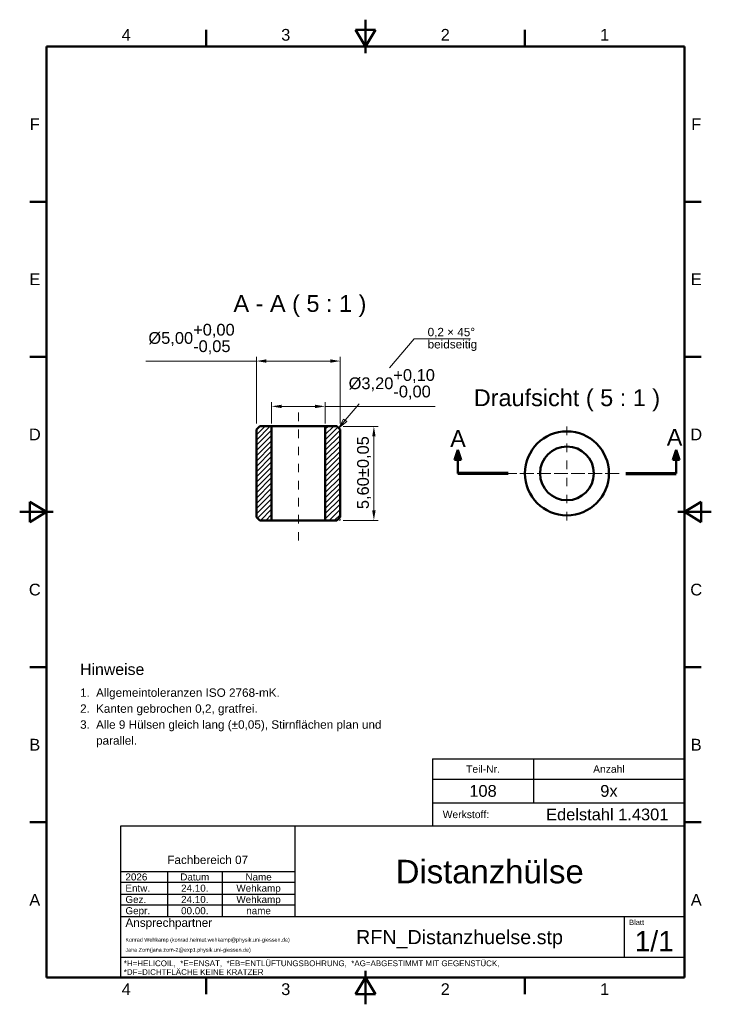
# Model space of a CAD drawing. Header units: inches. Extents: x 0.4 to 8.5, y 0.6 to 12.1.
import ezdxf
from ezdxf.enums import TextEntityAlignment as Align

# ---------------------------------------------------------------- set-up
doc = ezdxf.new("R2010")
doc.units = ezdxf.units.IN
doc.header["$MEASUREMENT"] = 0
doc.linetypes.add('CENTER2', pattern=[1.125, 0.75, -0.125, 0.125, -0.125])
doc.layers.get('0').update_dxf_attribs({"lineweight": 25})
for name, color, linetype, lineweight in [('BEMASSUNG', 7, 'Continuous', 18), ('MITTELLINIE', 7, 'CENTER2', 18), ('RAHMEN', 7, 'Continuous', 50), ('SCHNITTLINIE', 7, 'Continuous', 50), ('SCHRAFFUR', 7, 'Continuous', 18), ('SCHRIFTFELD', 7, 'Continuous', 25), ('SICHTKANTE', 7, 'Continuous', 50), ('TEXT', 7, 'Continuous', 18)]:
    doc.layers.add(name, color=color, linetype=linetype, lineweight=lineweight)
doc.styles.add('ISO_14', font='arial.ttf')
doc.styles.add('ISO_15', font='arial.ttf')
doc.styles.add('ISO_20', font='arial.ttf')
doc.styles.add('ISO_72', font='arial.ttf')
doc.styles.add('ISO_73', font='arial.ttf')
doc.styles.add('ISO_74', font='arial.ttf')
doc.styles.add('ISO_75', font='arial.ttf')
doc.styles.add('ISO_77', font='arial.ttf')
doc.styles.add('ISO_78', font='arial.ttf')
doc.styles.add('ISO_80', font='arial.ttf')
doc.styles.add('ISO_83', font='arial.ttf')
doc.styles.add('ISO_84', font='arial.ttf')
doc.styles.add('ISO_85', font='arial.ttf')
doc.styles.add('ISO_86', font='arial.ttf')
doc.styles.add('ISO_87', font='arial.ttf')
doc.styles.add('ISO_89', font='arial.ttf')
doc.styles.add('ISO_92', font='arial.ttf')
doc.styles.add('ISO_95', font='arial.ttf')
doc.styles.add('ISO_98', font='arial.ttf')
doc.styles.add('ISO_DWG_RFN', font='arial.ttf')
doc.dimstyles.new('DWG_RFN', dxfattribs={"dimtxt": 0.137795, "dimasz": 0.11811, "dimexe": 0.049213, "dimexo": 0.031496, "dimgap": 0.031496, "dimtad": 1, "dimlfac": 25.4, "dimtxsty": 'ISO_DWG_RFN', "dimcen": 2.5, "dimclrd": 7, "dimclre": 7, "dimclrt": 7, "dimadec": 1, "dimazin": 3, "dimtfac": 1, "dimtmove": 0, "dimatfit": 3, "dimfxl": 0, "dimlwd": 18, "dimlwe": 18})

# ---------------------------------------------------------------- blocks, each defined once
blk = doc.blocks.new('Leader Text1')
at = {"layer": 'BEMASSUNG', "color": 7, "lineweight": 18}
for p, q in [((4.743, 8.032), (5.031, 8.372)), ((5.031, 8.372), (5.15, 8.372)), ((4.222, 7.419), (4.387, 7.613)), ((4.204, 7.434), (4.146, 7.329)), ((4.222, 7.419), (4.146, 7.329)), ((4.146, 7.329), (4.24, 7.403)), ((4.24, 7.403), (4.204, 7.434))]:
    blk.add_line(p, q, dxfattribs=at)
at = {"layer": 'BEMASSUNG', "color": 7, "lineweight": 18, "flags": 128}
blk.add_lwpolyline([(4.204, 7.434), (4.146, 7.329), (4.24, 7.403), (4.204, 7.434)], dxfattribs=at)
at = {"layer": 'BEMASSUNG', "color": 7}
blk.add_solid([(4.204, 7.434), (4.146, 7.329), (4.24, 7.403), (4.204, 7.434)], dxfattribs=at)
blk = doc.blocks.new('Hatch_1')
at = {"layer": 'SCHRAFFUR', "color": 7, "linetype": 'Continuous', "lineweight": 18}
for p, q in [((2.854, 6.814), (2.891, 6.85)), ((2.854, 6.752), (2.952, 6.85)), ((2.854, 6.69), (3.014, 6.85)), ((2.854, 6.629), (3.031, 6.806)), ((2.854, 6.567), (3.031, 6.744)), ((2.854, 6.505), (3.031, 6.682)), ((2.854, 6.443), (3.031, 6.62)), ((2.854, 6.381), (3.031, 6.558)), ((2.854, 6.319), (3.031, 6.496)), ((2.854, 6.257), (3.031, 6.434)), ((2.854, 6.195), (3.031, 6.373)), ((2.854, 6.134), (3.031, 6.311)), ((2.854, 6.072), (3.031, 6.249)), ((2.854, 6.01), (3.031, 6.187)), ((2.854, 5.948), (3.031, 6.125)), ((2.854, 5.886), (3.031, 6.063)), ((2.854, 5.824), (3.031, 6.001)), ((2.867, 5.775), (3.031, 5.939)), ((2.902, 5.748), (3.031, 5.878)), ((2.964, 5.748), (3.031, 5.816)), ((3.026, 5.748), (3.031, 5.754))]:
    blk.add_line(p, q, dxfattribs=at)
blk = doc.blocks.new('Hatch_2')
at = {"layer": 'SCHRAFFUR', "color": 7, "linetype": 'Continuous', "lineweight": 18}
for p, q in [((3.661, 6.817), (3.695, 6.85)), ((3.661, 6.755), (3.757, 6.85)), ((3.661, 6.693), (3.809, 6.841)), ((3.661, 6.631), (3.839, 6.808)), ((3.661, 6.569), (3.839, 6.747)), ((3.661, 6.508), (3.839, 6.685)), ((3.661, 6.446), (3.839, 6.623)), ((3.661, 6.384), (3.839, 6.561)), ((3.661, 6.322), (3.839, 6.499)), ((3.661, 6.26), (3.839, 6.437)), ((3.661, 6.198), (3.839, 6.375)), ((3.661, 6.136), (3.839, 6.313)), ((3.661, 6.074), (3.839, 6.252)), ((3.661, 6.013), (3.839, 6.19)), ((3.661, 5.951), (3.839, 6.128)), ((3.661, 5.889), (3.839, 6.066)), ((3.661, 5.827), (3.839, 6.004)), ((3.661, 5.765), (3.839, 5.942)), ((3.706, 5.748), (3.839, 5.88)), ((3.768, 5.748), (3.839, 5.818)), ((3.83, 5.748), (3.839, 5.757))]:
    blk.add_line(p, q, dxfattribs=at)
blk = doc.blocks.new('*D10')
at = {"layer": 'BEMASSUNG', "color": 7, "lineweight": 18, "transparency": 16777216}
for p, q in [((3.181, 8.113), (1.883, 8.113)), ((3.181, 7.38), (3.181, 8.162)), ((4.047, 8.113), (3.299, 8.113)), ((4.165, 7.38), (4.165, 8.162))]:
    blk.add_line(p, q, dxfattribs=at)
at = {"layer": 'BEMASSUNG', "color": 7, "transparency": 16777216}
for points in [[(3.299, 8.133), (3.299, 8.093), (3.181, 8.113)], [(4.047, 8.133), (4.047, 8.093), (4.165, 8.113)]]:
    blk.add_solid(points, dxfattribs=at)
at = {"layer": 'Defpoints', "color": 0, "transparency": 16777216}
for p in [(4.165, 8.113), (3.181, 7.348), (4.165, 7.348)]:
    blk.add_point(p, dxfattribs=at)
at = {"layer": 'BEMASSUNG', "color": 7, "lineweight": 18, "transparency": 16777216, "insert": (1.915, 8.549), "char_height": 0.1378, "attachment_point": 1, "style": 'ISO_DWG_RFN'}
blk.add_mtext('\\A1;{Ø5,00\\S+0,00^ -0,05;}', dxfattribs=at)
blk = doc.blocks.new('*D11')
at = {"layer": 'BEMASSUNG', "color": 7, "lineweight": 18, "transparency": 16777216}
for p, q in [((3.358, 7.38), (3.358, 7.631)), ((3.988, 7.38), (3.988, 7.631)), ((3.476, 7.582), (3.87, 7.582)), ((3.988, 7.582), (5.278, 7.582))]:
    blk.add_line(p, q, dxfattribs=at)
at = {"layer": 'BEMASSUNG', "color": 7, "transparency": 16777216}
for points in [[(3.476, 7.601), (3.476, 7.562), (3.358, 7.582)], [(3.87, 7.601), (3.87, 7.562), (3.988, 7.582)]]:
    blk.add_solid(points, dxfattribs=at)
at = {"layer": 'Defpoints', "color": 0, "transparency": 16777216}
for p in [(3.988, 7.582), (3.358, 7.348), (3.988, 7.348)]:
    blk.add_point(p, dxfattribs=at)
at = {"layer": 'BEMASSUNG', "color": 7, "lineweight": 18, "transparency": 16777216, "insert": (4.263, 8.018), "char_height": 0.1378, "attachment_point": 1, "style": 'ISO_DWG_RFN'}
blk.add_mtext('\\A1;{Ø3,20\\S+0,10^ -0,00;}', dxfattribs=at)
blk = doc.blocks.new('*D12')
at = {"layer": 'BEMASSUNG', "color": 7, "lineweight": 18, "transparency": 16777216}
for p, q in [((4.197, 7.348), (4.608, 7.348)), ((4.559, 6.364), (4.559, 7.23)), ((4.197, 6.246), (4.608, 6.246))]:
    blk.add_line(p, q, dxfattribs=at)
at = {"layer": 'BEMASSUNG', "color": 7, "transparency": 16777216}
for points in [[(4.539, 7.23), (4.579, 7.23), (4.559, 7.348)], [(4.539, 6.364), (4.579, 6.364), (4.559, 6.246)]]:
    blk.add_solid(points, dxfattribs=at)
at = {"layer": 'Defpoints', "color": 0, "transparency": 16777216}
for p in [(4.165, 7.348), (4.559, 7.348), (4.165, 6.246)]:
    blk.add_point(p, dxfattribs=at)
at = {"layer": 'BEMASSUNG', "color": 7, "lineweight": 18, "transparency": 16777216, "insert": (4.362, 6.378), "char_height": 0.1378, "attachment_point": 1, "rotation": 90, "style": 'ISO_DWG_RFN'}
blk.add_mtext('\\A1;{5,60±0,05}', dxfattribs=at)

msp = doc.modelspace()

# ---------------------------------------------------------------- hatches: boundary and pattern name
at = {"layer": 'SCHNITTLINIE'}
for points in [[(5.5827, 6.9547), (5.5039, 6.9547), (5.5433, 7.0728)], [(8.1417, 6.9547), (8.063, 6.9547), (8.1024, 7.0728)]]:
    msp.add_hatch(color=7, dxfattribs=at).paths.add_polyline_path(points)

# ---------------------------------------------------------------- linework, layer by layer
at = {"layer": 'BEMASSUNG'}
msp.add_line((5.1496, 8.372), (5.6909, 8.372), dxfattribs=at)
at = {"layer": 'MITTELLINIE', "ltscale": 0.087489}
for p, q in [((3.6732, 6.0098), (3.6732, 7.5846)), ((6.1339, 6.7972), (7.5118, 6.7972))]:
    msp.add_line(p, q, dxfattribs=at)
at = {"layer": 'MITTELLINIE', "ltscale": 0.08908}
for p, q in [((6.8228, 6.2461), (6.8228, 7.3484)), ((6.2717, 6.7972), (7.374, 6.7972))]:
    msp.add_line(p, q, dxfattribs=at)
at = {"layer": 'RAHMEN'}
for p, q in [((4.4606, 12.1122), (4.4606, 11.7185)), ((2.5906, 11.7972), (2.5906, 11.9941)), ((4.5787, 11.9941), (4.3425, 11.9941)), ((4.3425, 11.9941), (4.4606, 11.7972)), ((4.4606, 11.7972), (4.5787, 11.9941)), ((4.4606, 11.7972), (4.4606, 11.9941)), ((6.3307, 11.7972), (6.3307, 11.9941)), ((8.2008, 11.7972), (0.7205, 11.7972)), ((0.7205, 11.7972), (0.7205, 0.8917)), ((8.2008, 0.8917), (8.2008, 11.7972)), ((0.7205, 9.9797), (0.5236, 9.9797)), ((8.2008, 9.9797), (8.3976, 9.9797)), ((0.7205, 8.1621), (0.5236, 8.1621)), ((8.2008, 8.1621), (8.3976, 8.1621)), ((0.7205, 6.3445), (0.5236, 6.4626)), ((0.5236, 6.4626), (0.5236, 6.2264)), ((8.3976, 6.4626), (8.2008, 6.3445)), ((8.3976, 6.2264), (8.3976, 6.4626)), ((0.4055, 6.3445), (0.7992, 6.3445)), ((0.7205, 6.3445), (0.5236, 6.3445)), ((0.5236, 6.2264), (0.7205, 6.3445)), ((8.5157, 6.3445), (8.122, 6.3445)), ((8.2008, 6.3445), (8.3976, 6.3445)), ((8.2008, 6.3445), (8.3976, 6.2264)), ((0.7205, 4.5269), (0.5236, 4.5269)), ((8.2008, 4.5269), (8.3976, 4.5269)), ((0.7205, 2.7093), (0.5236, 2.7093)), ((8.2008, 2.7093), (8.3976, 2.7093)), ((4.4606, 0.5768), (4.4606, 0.9705)), ((0.7205, 0.8917), (8.2008, 0.8917)), ((2.5906, 0.8917), (2.5906, 0.6949)), ((4.4606, 0.8917), (4.3425, 0.6949)), ((4.5787, 0.6949), (4.4606, 0.8917)), ((4.4606, 0.8917), (4.4606, 0.6949)), ((6.3307, 0.8917), (6.3307, 0.6949)), ((4.3425, 0.6949), (4.5787, 0.6949))]:
    msp.add_line(p, q, dxfattribs=at)
at = {"layer": 'SCHNITTLINIE'}
for p, q in [((5.5039, 6.9547), (5.5433, 7.0728)), ((5.5433, 7.0728), (5.5827, 6.9547)), ((5.5433, 6.7972), (5.5433, 7.0728)), ((8.063, 6.9547), (8.1024, 7.0728)), ((8.1024, 7.0728), (8.1417, 6.9547)), ((8.1024, 6.7972), (8.1024, 7.0728)), ((5.5827, 6.9547), (5.5039, 6.9547)), ((8.1417, 6.9547), (8.063, 6.9547))]:
    msp.add_line(p, q, dxfattribs=at)
at = {"layer": 'SCHNITTLINIE', "lineweight": 70}
for p, q in [((6.1339, 6.7972), (5.5433, 6.7972)), ((7.5118, 6.7972), (8.1024, 6.7972))]:
    msp.add_line(p, q, dxfattribs=at)
at = {"layer": 'SCHRIFTFELD'}
for p, q in [((5.248, 3.4508), (5.248, 2.6634)), ((5.248, 3.4508), (8.2008, 3.4508)), ((6.4291, 3.4508), (6.4291, 2.939)), ((5.248, 3.2146), (8.2008, 3.2146)), ((5.248, 2.939), (8.2008, 2.939)), ((8.2008, 2.6634), (1.5866, 2.6634)), ((1.5866, 2.6634), (1.5866, 0.8917)), ((3.6339, 2.6634), (3.6339, 1.6043)), ((8.2008, 0.8917), (8.2008, 2.6634)), ((1.5866, 2.1319), (3.6339, 2.1319)), ((2.1378, 2.1319), (2.1378, 1.6043)), ((2.7795, 2.1319), (2.7795, 1.6043)), ((1.5866, 2.0059), (3.6339, 2.0059)), ((1.5866, 1.8681), (3.6339, 1.8681)), ((1.5866, 1.7421), (3.6339, 1.7421)), ((1.5866, 1.6043), (8.2008, 1.6043)), ((7.4921, 1.6043), (7.4921, 1.128)), ((1.5866, 1.128), (8.2008, 1.128)), ((1.5866, 0.8917), (8.2008, 0.8917))]:
    msp.add_line(p, q, dxfattribs=at)
at = {"layer": 'SICHTKANTE'}
for p, q in [((3.1811, 7.3091), (3.2205, 7.3484)), ((3.1811, 6.2854), (3.1811, 7.3091)), ((3.2205, 7.3484), (3.3583, 7.3484)), ((3.3583, 7.3484), (3.3606, 7.3484)), ((3.3583, 6.2461), (3.3583, 7.3484)), ((3.3606, 7.3484), (3.3629, 7.3484)), ((3.3629, 7.3484), (3.3652, 7.3484)), ((3.3652, 7.3484), (3.37, 7.3484)), ((3.37, 7.3484), (3.3768, 7.3484)), ((3.3768, 7.3484), (3.3836, 7.3484)), ((3.3836, 7.3484), (3.391, 7.3484)), ((3.391, 7.3484), (3.402, 7.3484)), ((3.402, 7.3484), (3.4129, 7.3484)), ((3.4129, 7.3484), (3.4239, 7.3484)), ((3.4239, 7.3484), (3.4374, 7.3484)), ((3.4374, 7.3484), (3.4519, 7.3484)), ((3.4519, 7.3484), (3.4665, 7.3484)), ((3.4665, 7.3484), (3.4818, 7.3484)), ((3.4818, 7.3484), (3.4992, 7.3484)), ((3.4992, 7.3484), (3.5167, 7.3484)), ((3.5167, 7.3484), (3.5341, 7.3484)), ((3.5341, 7.3484), (3.5532, 7.3484)), ((3.5532, 7.3484), (3.5726, 7.3484)), ((3.5726, 7.3484), (3.592, 7.3484)), ((3.592, 7.3484), (3.6119, 7.3484)), ((3.6119, 7.3484), (3.6323, 7.3484)), ((3.6323, 7.3484), (3.6528, 7.3484)), ((3.6528, 7.3484), (3.6732, 7.3484)), ((3.6732, 7.3484), (3.6937, 7.3484)), ((3.6937, 7.3484), (3.7141, 7.3484)), ((3.7141, 7.3484), (3.7346, 7.3484)), ((3.7346, 7.3484), (3.7544, 7.3484)), ((3.7544, 7.3484), (3.7738, 7.3484)), ((3.7738, 7.3484), (3.7932, 7.3484)), ((3.7932, 7.3484), (3.8124, 7.3484)), ((3.8124, 7.3484), (3.8298, 7.3484)), ((3.8298, 7.3484), (3.8472, 7.3484)), ((3.8472, 7.3484), (3.8646, 7.3484)), ((3.8646, 7.3484), (3.88, 7.3484)), ((3.88, 7.3484), (3.8945, 7.3484)), ((3.8945, 7.3484), (3.9091, 7.3484)), ((3.9091, 7.3484), (3.9226, 7.3484)), ((3.9226, 7.3484), (3.9335, 7.3484)), ((3.9335, 7.3484), (3.9445, 7.3484)), ((3.9445, 7.3484), (3.9554, 7.3484)), ((3.9554, 7.3484), (3.9628, 7.3484)), ((3.9628, 7.3484), (3.9696, 7.3484)), ((3.9696, 7.3484), (3.9764, 7.3484)), ((3.9764, 7.3484), (3.9813, 7.3484)), ((3.9813, 7.3484), (3.9836, 7.3484)), ((3.9836, 7.3484), (3.9859, 7.3484)), ((3.9859, 7.3484), (3.9882, 7.3484)), ((3.9882, 6.2461), (3.9882, 7.3484)), ((3.9882, 7.3484), (4.126, 7.3484)), ((4.1654, 7.3091), (4.126, 7.3484)), ((4.1654, 6.2854), (4.1654, 7.3091)), ((3.1811, 6.2854), (3.2205, 6.2461)), ((3.2205, 6.2461), (3.3583, 6.2461)), ((3.3583, 6.2461), (3.3606, 6.2461)), ((3.3606, 6.2461), (3.3629, 6.2461)), ((3.3629, 6.2461), (3.3652, 6.2461)), ((3.3652, 6.2461), (3.37, 6.2461)), ((3.37, 6.2461), (3.3768, 6.2461)), ((3.3768, 6.2461), (3.3836, 6.2461)), ((3.3836, 6.2461), (3.391, 6.2461)), ((3.391, 6.2461), (3.402, 6.2461)), ((3.402, 6.2461), (3.4129, 6.2461)), ((3.4129, 6.2461), (3.4239, 6.2461)), ((3.4239, 6.2461), (3.4374, 6.2461)), ((3.4374, 6.2461), (3.4519, 6.2461)), ((3.4519, 6.2461), (3.4665, 6.2461)), ((3.4665, 6.2461), (3.4818, 6.2461)), ((3.4818, 6.2461), (3.4992, 6.2461)), ((3.4992, 6.2461), (3.5167, 6.2461)), ((3.5167, 6.2461), (3.5341, 6.2461)), ((3.5341, 6.2461), (3.5532, 6.2461)), ((3.5532, 6.2461), (3.5726, 6.2461)), ((3.5726, 6.2461), (3.592, 6.2461)), ((3.592, 6.2461), (3.6119, 6.2461)), ((3.6119, 6.2461), (3.6323, 6.2461)), ((3.6323, 6.2461), (3.6528, 6.2461)), ((3.6528, 6.2461), (3.6732, 6.2461)), ((3.6732, 6.2461), (3.6937, 6.2461)), ((3.6937, 6.2461), (3.7141, 6.2461)), ((3.7141, 6.2461), (3.7346, 6.2461)), ((3.7346, 6.2461), (3.7544, 6.2461)), ((3.7544, 6.2461), (3.7738, 6.2461)), ((3.7738, 6.2461), (3.7932, 6.2461)), ((3.7932, 6.2461), (3.8124, 6.2461)), ((3.8124, 6.2461), (3.8298, 6.2461)), ((3.8298, 6.2461), (3.8472, 6.2461)), ((3.8472, 6.2461), (3.8646, 6.2461)), ((3.8646, 6.2461), (3.88, 6.2461)), ((3.88, 6.2461), (3.8945, 6.2461)), ((3.8945, 6.2461), (3.9091, 6.2461)), ((3.9091, 6.2461), (3.9226, 6.2461)), ((3.9226, 6.2461), (3.9335, 6.2461)), ((3.9335, 6.2461), (3.9445, 6.2461)), ((3.9445, 6.2461), (3.9554, 6.2461)), ((3.9554, 6.2461), (3.9628, 6.2461)), ((3.9628, 6.2461), (3.9696, 6.2461)), ((3.9696, 6.2461), (3.9764, 6.2461)), ((3.9764, 6.2461), (3.9813, 6.2461)), ((3.9813, 6.2461), (3.9836, 6.2461)), ((3.9836, 6.2461), (3.9859, 6.2461)), ((3.9859, 6.2461), (3.9882, 6.2461)), ((3.9882, 6.2461), (4.126, 6.2461)), ((4.1654, 6.2854), (4.126, 6.2461))]:
    msp.add_line(p, q, dxfattribs=at)
for radius in [0.4921, 0.315]:
    msp.add_circle((6.8228, 6.7972), radius, dxfattribs=at)

# ---------------------------------------------------------------- block references
for name in ['Hatch_1', 'Hatch_2']:
    msp.add_blockref(name, (0.3268, 0.498))
at = {"layer": 'BEMASSUNG'}
msp.add_blockref('Leader Text1', (0, 0), dxfattribs=at)

# ---------------------------------------------------------------- texts
at = {"layer": 'RAHMEN', "style": 'ISO_14'}
for s, p in [('4', (1.6555, 11.935)), ('3', (3.5256, 11.935)), ('2', (5.3957, 11.935)), ('1', (7.2657, 11.935)), ('F', (0.5827, 10.8885)), ('F', (8.3386, 10.8885)), ('E', (0.5827, 9.0709)), ('E', (8.3386, 9.0709)), ('D', (0.5827, 7.2533)), ('D', (8.3386, 7.2533)), ('C', (0.5827, 5.4357)), ('C', (8.3386, 5.4357)), ('B', (0.5827, 3.6181)), ('B', (8.3386, 3.6181)), ('A', (0.5827, 1.8005)), ('A', (8.3386, 1.8005)), ('4', (1.6555, 0.7539)), ('3', (3.5256, 0.7539)), ('2', (5.3957, 0.7539)), ('1', (7.2657, 0.7539))]:
    msp.add_text(s, height=0.1378, dxfattribs=at).set_placement(p, align=Align.MIDDLE_CENTER)
at = {"layer": 'SCHRIFTFELD'}
for s, height, style, p in [('Teil-Nr.', 0.08661, 'ISO_77', (5.8386, 3.3327)), ('Anzahl', 0.08661, 'ISO_77', (7.315, 3.3327)), ('Fachbereich 07', 0.098425, 'ISO_72', (2.6102, 2.2697))]:
    msp.add_text(s, height=height, dxfattribs=dict(at, style=style)).set_placement(p, align=Align.MIDDLE_CENTER)
for s, height, style, p in [('Werkstoff:', 0.08661, 'ISO_78', (5.3661, 2.8012)), ('Ansprechpartner', 0.098425, 'ISO_73', (1.6457, 1.5335)), ('Blatt', 0.06299, 'ISO_80', (7.5512, 1.5374))]:
    msp.add_text(s, height=height, dxfattribs=dict(at, style=style)).set_placement(p, align=Align.MIDDLE_LEFT)
at = {"layer": 'SCHRIFTFELD', "color": 8, "true_color": 0x808080, "style": 'ISO_74'}
for s, p in [('*H=HELICOIL,  *E=ENSAT,  *EB=ENTLÜFTUNGSBOHRUNG,  *AG=ABGESTIMMT MIT GEGENSTÜCK,', (1.626, 1.0571)), ('*DF=DICHTFLÄCHE KEINE KRATZER', (1.626, 0.9547))]:
    msp.add_text(s, height=0.066929, dxfattribs=at).set_placement(p, align=Align.MIDDLE_LEFT)
at = {"layer": 'TEXT'}
for s, height, style, p in [('A - A ( 5 : 1 )', 0.19685, 'ISO_20', (3.6919, 8.7874)), ('Draufsicht ( 5 : 1 )', 0.19685, 'ISO_20', (6.8228, 7.6831)), ('A', 0.1969, 'ISO_20', (5.5453, 7.205)), ('A', 0.1969, 'ISO_20', (8.0848, 7.2193)), ('Datum', 0.08268, 'ISO_87', (2.4587, 2.0689)), ('Name', 0.08268, 'ISO_87', (3.2067, 2.0689))]:
    msp.add_text(s, height=height, dxfattribs=dict(at, style=style)).set_placement(p, align=Align.MIDDLE_CENTER)
for s, height, style, p in [('0,2 × 45°', 0.09843, 'ISO_75', (5.189, 8.4035)), ('beidseitig', 0.09843, 'ISO_75', (5.189, 8.2608)), ('Hinweise', 0.13287, 'ISO_98', (1.1142, 4.435)), ('1.', 0.09843, 'ISO_75', (1.1142, 4.1791)), ('Allgemeintoleranzen ISO 2768-mK.', 0.098425, 'ISO_75', (1.3012, 4.1791)), ('2.', 0.09843, 'ISO_75', (1.1142, 3.9921)), ('Kanten gebrochen 0,2, gratfrei.', 0.098425, 'ISO_75', (1.3012, 3.9921)), ('3.', 0.09843, 'ISO_75', (1.1142, 3.8051)), ('Alle 9 Hülsen gleich lang (±0,05), Stirnflächen plan und', 0.098425, 'ISO_75', (1.3012, 3.8051)), ('parallel.', 0.09843, 'ISO_75', (1.3012, 3.6181))]:
    msp.add_text(s, height=height, dxfattribs=dict(at, style=style)).set_placement(p)
at = {"layer": 'TEXT', "color": 5, "true_color": 0x0000ff}
for s, height, style, p in [('108', 0.1378, 'ISO_15', (5.8386, 3.0768)), ('9x', 0.1378, 'ISO_15', (7.315, 3.0768)), ('Edelstahl 1.4301', 0.137795, 'ISO_15', (7.2953, 2.8012)), ('Distanzhülse', 0.275591, 'ISO_89', (5.9173, 2.1319)), ('24.10.', 0.08268, 'ISO_84', (2.4587, 1.937)), ('Wehkamp', 0.08268, 'ISO_84', (3.2067, 1.937)), ('24.10.', 0.08268, 'ISO_84', (2.4587, 1.8051)), ('Wehkamp', 0.08268, 'ISO_84', (3.2067, 1.8051)), ('00.00.', 0.08268, 'ISO_84', (2.4587, 1.6732)), ('name', 0.08268, 'ISO_84', (3.2067, 1.6732)), ('RFN_Distanzhuelse.stp', 0.165354, 'ISO_86', (5.563, 1.3642)), ('1/1', 0.23622, 'ISO_95', (7.8465, 1.3169))]:
    msp.add_text(s, height=height, dxfattribs=dict(at, style=style)).set_placement(p, align=Align.MIDDLE_CENTER)
at = {"layer": 'TEXT', "color": 5, "true_color": 0x0000ff, "style": 'ISO_83'}
msp.add_text('2026', height=0.08268, dxfattribs=at).set_placement((1.6457, 2.0689), align=Align.MIDDLE_LEFT)
at = {"layer": 'TEXT'}
for s, height, style, p in [('Entw.', 0.08268, 'ISO_85', (1.6457, 1.937)), ('Gez.', 0.08268, 'ISO_85', (1.6457, 1.8051)), ('Gepr.', 0.08268, 'ISO_85', (1.6457, 1.6732)), ('Konrad Wehkamp (konrad.helmut.wehkamp@physik.uni-giessen.de)', 0.045276, 'ISO_92', (1.6457, 1.3327)), ('Jana Zorn(jana.zorn-2@exp1.physik.uni-giessen.de)', 0.045276, 'ISO_92', (1.6457, 1.2146))]:
    msp.add_text(s, height=height, dxfattribs=dict(at, style=style)).set_placement(p, align=Align.MIDDLE_LEFT)

# ---------------------------------------------------------------- dimensions: what is measured, and where the dimension line sits
at = {"layer": 'BEMASSUNG', "color": 7, "lineweight": 18}
for base, p1, p2, angle, text, override, picture, middle in [((4.1654, 8.1129), (3.1811, 7.3484), (4.1654, 7.3484), 180, '{Ø<>}', {"dimgap": 0.031496, "dimdec": 2, "dimlfac": 5.08, "dimsah": 1, "dimtol": 1, "dimlim": 0, "dimtp": 0, "dimtm": 0.05, "dimtdec": 2, "dimtofl": 0, "dimatfit": 2}, '*D10', (2.4068, 8.1129)), ((3.9882, 7.5816), (3.3583, 7.3484), (3.9882, 7.3484), 180, '{Ø<>}', {"dimgap": 0.031496, "dimdec": 2, "dimlfac": 5.08, "dimsah": 1, "dimtol": 1, "dimlim": 0, "dimtp": 0.1, "dimtm": 1e-09, "dimtdec": 2, "dimtofl": 0, "dimatfit": 2}, '*D11', (4.7545, 7.5816)), ((4.5591, 7.3484), (4.1654, 6.2461), (4.1654, 7.3484), 90, '{<>}', {"dimgap": 0.031496, "dimdec": 2, "dimlfac": 5.08, "dimsah": 1, "dimtol": 1, "dimlim": 0, "dimtp": 0.05, "dimtm": 0.05, "dimtdec": 2, "dimtofl": 0, "dimatfit": 1}, '*D12', (4.5591, 6.7972))]:
    dim = msp.add_linear_dim(base=base, p1=p1, p2=p2, angle=angle, text=text, dimstyle='DWG_RFN', override=override, dxfattribs=at)
    dim.commit()
    dim.dimension.update_dxf_attribs({"geometry": picture, "text_midpoint": middle, "dimtype": 160})

doc.saveas('drawing.dxf')
